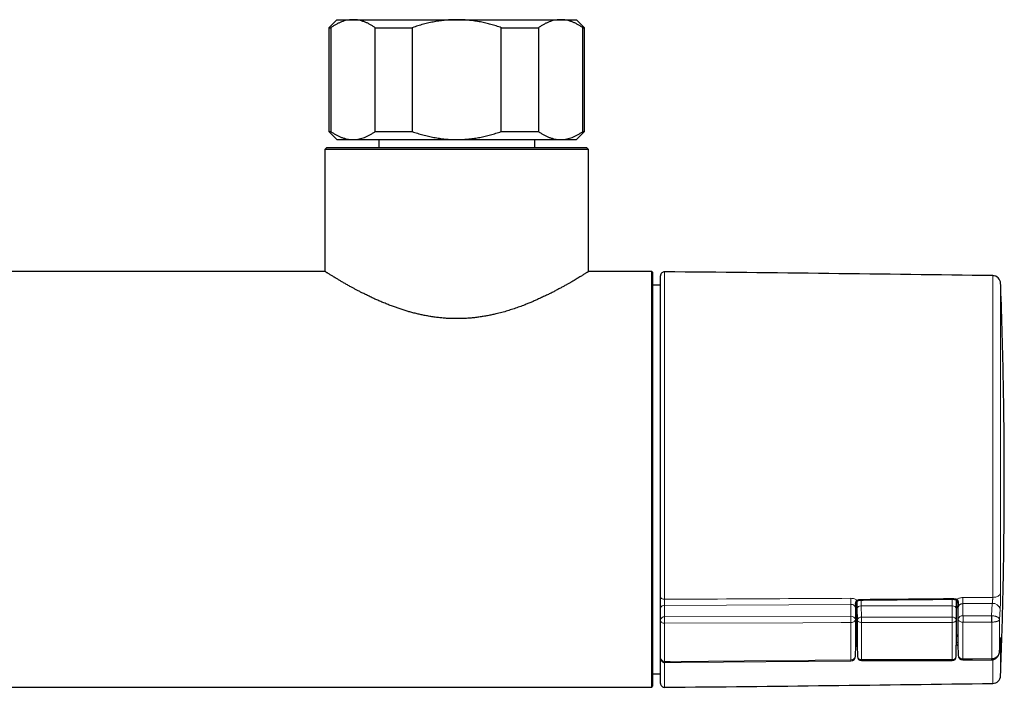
# Model space of a CAD drawing. Header units: millimetres. Extents: x 8 to 2401, y 12 to 2404.
# Tile 12 of 33: x 1266 to 1389, y 604 to 688. Entities that reach past the tile are written whole.
import ezdxf

# ---------------------------------------------------------------- set-up
doc = ezdxf.new("R2010")
doc.units = ezdxf.units.MM

msp = doc.modelspace()

# ---------------------------------------------------------------- linework, layer by layer
at = {"color": 7, "linetype": 'Continuous', "lineweight": 30}
for p, q in [((1305.19, 688.01), (1304.19, 687.01)), ((1305.19, 688.01), (1307.2, 688.01)), ((1307.2, 688.01), (1320.19, 688.01)), ((1320.19, 688.01), (1333.19, 688.01)), ((1333.19, 688.01), (1335.19, 688.01)), ((1336.19, 687.01), (1335.19, 688.01)), ((1304.19, 687.01), (1304.19, 674.01)), ((1304.19, 687.01), (1304.42, 687.01)), ((1304.42, 687.01), (1304.42, 674.01)), ((1309.99, 687.01), (1314.63, 687.01)), ((1309.99, 674.01), (1309.99, 687.01)), ((1314.63, 687.01), (1314.63, 674.01)), ((1325.76, 687.01), (1330.4, 687.01)), ((1325.76, 674.01), (1325.76, 687.01)), ((1330.4, 687.01), (1330.4, 674.01)), ((1335.97, 674.01), (1335.97, 687.01)), ((1335.97, 687.01), (1336.19, 687.01)), ((1336.19, 674.01), (1336.19, 687.01)), ((1304.19, 674.01), (1305.19, 673.01)), ((1304.19, 674.01), (1304.42, 674.01)), ((1309.99, 674.01), (1314.63, 674.01)), ((1325.76, 674.01), (1330.4, 674.01)), ((1335.19, 673.01), (1336.19, 674.01)), ((1335.97, 674.01), (1336.19, 674.01)), ((1305.19, 673.01), (1307.2, 673.01)), ((1307.2, 673.01), (1320.19, 673.01)), ((1320.19, 673.01), (1333.19, 673.01)), ((1333.19, 673.01), (1335.19, 673.01)), ((1303.94, 672.01), (1303.69, 671.76)), ((1303.69, 671.76), (1303.69, 656.51)), ((1336.69, 671.76), (1303.69, 671.76)), ((1303.94, 672.01), (1336.44, 672.01)), ((1336.69, 671.76), (1336.44, 672.01)), ((1336.69, 656.51), (1336.69, 671.76)), ((1303.69, 656.51), (1256.15, 656.51)), ((1344.59, 656.51), (1336.69, 656.51)), ((1344.69, 656.41), (1344.59, 656.51)), ((1344.59, 630.51), (1344.59, 656.51)), ((1344.69, 656.41), (1344.69, 630.51)), ((1345.69, 615.78), (1345.69, 655.96)), ((1345.69, 654.78), (1344.69, 654.79)), ((1344.59, 604.51), (1344.59, 630.51)), ((1344.69, 630.51), (1344.69, 604.61)), ((1370.11, 611.08), (1370.11, 614.76)), ((1370.29, 614.32), (1370.29, 615.25)), ((1382.69, 615.38), (1382.69, 614.32)), ((1382.88, 614.89), (1382.88, 611.08)), ((1345.69, 612.93), (1345.69, 614.39)), ((1370.1, 614.49), (1370.1, 614.48)), ((1370.29, 609.73), (1370.29, 614.32)), ((1382.69, 614.32), (1382.69, 609.73)), ((1382.9, 614.64), (1382.9, 614.65)), ((1345.69, 608.11), (1345.69, 612.8)), ((1382.9, 609.83), (1382.92, 608.5)), ((1370.08, 608.38), (1370.1, 609.69)), ((1370.29, 609.73), (1370.31, 608.33)), ((1370.29, 609.73), (1370.29, 609.73)), ((1382.68, 608.33), (1382.69, 609.73)), ((1382.69, 609.73), (1382.69, 609.73)), ((1345.69, 604.97), (1345.69, 608.07)), ((1370.81, 607.83), (1382.18, 607.83)), ((1383.52, 607.9), (1387.1, 607.93)), ((1387.1, 607.93), (1387.13, 607.93)), ((1344.69, 606.15), (1345.69, 606.16)), ((1254.12, 604.51), (1344.59, 604.51)), ((1344.59, 604.51), (1344.69, 604.61))]:
    msp.add_line(p, q, dxfattribs=at)
at = {"color": 252, "linetype": 'Continuous', "lineweight": 0}
for p, q in [((1346.2, 656.46), (1346.2, 615.5)), ((1387.25, 615.73), (1387.25, 655.98)), ((1388.23, 655.02), (1388.23, 616.29)), ((1369.5, 614.85), (1346.2, 614.73)), ((1346.2, 614.73), (1346.2, 613.28)), ((1369.48, 613.36), (1369.5, 614.85)), ((1370.79, 615.39), (1370.79, 614.68)), ((1382.19, 614.68), (1382.19, 615.5)), ((1387.18, 614.97), (1383.5, 614.94)), ((1383.5, 614.94), (1383.52, 613.41)), ((1387.1, 613.43), (1387.18, 614.97)), ((1370.1, 614.31), (1370.08, 612.94)), ((1370.1, 614.49), (1370.1, 614.48)), ((1370.31, 612.9), (1370.29, 614.32)), ((1370.29, 614.32), (1370.29, 614.32)), ((1370.79, 614.68), (1370.81, 613.25)), ((1370.79, 614.68), (1370.79, 614.68)), ((1382.19, 614.68), (1370.79, 614.68)), ((1382.18, 613.25), (1382.19, 614.68)), ((1382.19, 614.68), (1382.19, 614.68)), ((1382.69, 614.32), (1382.68, 612.9)), ((1382.69, 614.32), (1382.69, 614.32)), ((1382.92, 612.99), (1382.9, 614.37)), ((1388.18, 614.25), (1388.11, 612.96)), ((1346.2, 613.28), (1369.48, 613.36)), ((1346.2, 612.49), (1346.2, 607.72)), ((1370.81, 613.25), (1370.81, 612.59)), ((1370.81, 613.25), (1382.18, 613.25)), ((1382.18, 612.59), (1370.81, 612.59)), ((1382.18, 613.25), (1382.18, 612.59)), ((1383.52, 613.41), (1387.1, 613.43)), ((1387.1, 613.43), (1387.14, 613.43)), ((1387.12, 612.64), (1387.1, 612.64)), ((1387.12, 608.06), (1387.12, 612.64)), ((1388.11, 612.96), (1388.11, 609.03)), ((1370.1, 609.74), (1370.11, 611.08)), ((1382.88, 611.08), (1382.9, 609.9)), ((1388.11, 609.03), (1388.18, 610.27)), ((1388.18, 610.27), (1388.18, 610.25)), ((1388.23, 610.43), (1388.23, 605.92)), ((1370.3, 609.63), (1370.29, 609.63)), ((1382.73, 609.75), (1382.69, 609.74)), ((1346.2, 607.58), (1346.2, 604.47)), ((1370.81, 607.94), (1382.18, 607.94)), ((1370.81, 607.94), (1370.81, 607.83)), ((1382.18, 607.94), (1382.18, 607.83)), ((1387.1, 608.06), (1387.12, 608.06)), ((1387.25, 604.96), (1387.25, 607.94))]:
    msp.add_line(p, q, dxfattribs=at)
at = {"color": 252, "linetype": 'Continuous', "lineweight": 0, "flags": 128}
for points in [[(1388.23, 616.29), (1388.22, 616.21), (1388.19, 616.14), (1388.15, 616.07), (1388.09, 616.01), (1388.02, 615.95), (1387.93, 615.89), (1387.83, 615.85), (1387.73, 615.81), (1387.62, 615.77), (1387.5, 615.75), (1387.37, 615.74), (1387.25, 615.73)], [(1345.69, 615.78), (1345.7, 615.73), (1345.73, 615.68), (1345.76, 615.64), (1345.81, 615.6), (1345.88, 615.56), (1345.95, 615.53), (1346.03, 615.51), (1346.11, 615.5), (1346.2, 615.5)], [(1370.29, 615.38), (1370.31, 615.35), (1370.33, 615.33), (1370.35, 615.32), (1370.37, 615.31), (1370.38, 615.31)], [(1382.73, 615.48), (1382.71, 615.45), (1382.69, 615.43), (1382.67, 615.42), (1382.65, 615.42), (1382.64, 615.42)], [(1346.2, 612.49), (1346.11, 612.5), (1346.03, 612.51), (1345.95, 612.53), (1345.88, 612.56), (1345.81, 612.6), (1345.76, 612.65), (1345.73, 612.7), (1345.7, 612.75), (1345.69, 612.8)], [(1369.49, 612.57), (1368.29, 612.57), (1363.49, 612.55), (1346.2, 612.49)], [(1369.49, 612.57), (1369.58, 612.58), (1369.67, 612.59), (1369.75, 612.62), (1369.83, 612.65), (1369.9, 612.68), (1369.97, 612.73), (1370.01, 612.78), (1370.05, 612.83), (1370.07, 612.89), (1370.08, 612.94)], [(1370.31, 612.9), (1370.32, 612.85), (1370.34, 612.8), (1370.38, 612.75), (1370.43, 612.7), (1370.49, 612.66), (1370.56, 612.63), (1370.64, 612.61), (1370.73, 612.6), (1370.81, 612.59)], [(1382.18, 612.59), (1382.26, 612.6), (1382.35, 612.61), (1382.43, 612.63), (1382.5, 612.66), (1382.56, 612.7), (1382.61, 612.75), (1382.65, 612.8), (1382.67, 612.85), (1382.68, 612.9)], [(1382.92, 612.99), (1382.93, 612.94), (1382.95, 612.88), (1382.99, 612.82), (1383.04, 612.77), (1383.1, 612.73), (1383.17, 612.69), (1383.25, 612.66), (1383.34, 612.64), (1383.43, 612.63), (1383.52, 612.62)], [(1387.1, 612.64), (1386.87, 612.64), (1383.52, 612.62)], [(1382.73, 609.75), (1382.71, 609.77), (1382.69, 609.79)], [(1346.2, 607.72), (1346.89, 607.72), (1351.69, 607.76), (1369.49, 607.91)], [(1383.52, 608.03), (1384.72, 608.04), (1387.1, 608.06)]]:
    msp.add_lwpolyline(points, dxfattribs=at)
at = {"color": 7, "linetype": 'Continuous', "lineweight": 30, "flags": 128}
msp.add_lwpolyline([(1346.2, 607.59), (1348.25, 607.61), (1369.49, 607.78)], dxfattribs=at)
at = {"color": 7, "linetype": 'Continuous', "lineweight": 30}
for centre, radius, start, end in [((1346.19, 655.96), 0.5, 89.4419, 180), ((1246.37, -9593.05), 10250, 89.212476, 89.441933), ((1387.23, 654.98), 1, 2.1629, 89.2125), ((1346.19, 608.09), 0.5, 180, 270.4679), ((1369.48, 608.38), 0.6, 270.4758, 359.2804), ((1370.81, 608.33), 0.5, 180.7133, 270), ((1382.18, 608.33), 0.5, 270, 359.2867), ((1383.52, 608.5), 0.6, 180.7197, 270.4759), ((1346.19, 604.97), 0.5, 180, 270.5581), ((1246.37, 10853.99), 10250, 270.558067, 270.787524), ((1387.23, 605.96), 1, 270.7875, 357.8371)]:
    msp.add_arc(centre, radius, start, end, dxfattribs=at)
at = {"color": 252, "linetype": 'Continuous', "lineweight": 0}
for centre, radius, start, end in [((1346.13, 614.29), 0.449, 81.9061, 167.4788), ((1418.28, 615.56), 48.79, 179.9359, 180.832), ((1369.4, 615.45), 1.31, 357.703, 1.3535), ((1381.1, 615.55), 1.19, 357.4755, 1.4897), ((1428.18, 615.67), 44.69, 179.956, 180.9347), ((1387.28, 614.06), 0.915, 11.988, 96.3325), ((1370.08, 614.48), 0.0228, 6.4696, 56.2306), ((1382.93, 614.63), 0.0323, 106.9688, 165.6196), ((1346.13, 612.84), 0.449, 81.9061, 167.4788), ((1369.56, 612.83), 0.537, 12.0206, 97.7415), ((1308.44, 612.73), 61.05, 359.8574, 0.5985), ((1370.75, 612.81), 0.446, 81.8592, 168.6696), ((1382.24, 612.81), 0.446, 11.3304, 98.1408), ((1383.44, 612.88), 0.539, 81.9629, 167.899), ((1322.32, 612.78), 61.21, 359.8579, 0.5977), ((1326.09, 612.79), 61.02, 359.8567, 0.5989), ((1371.84, 613.43), 15.3, 357.026, 359.9838), ((1387.55, 610.46), 0.687, 338.0029, 357.209), ((1346.15, 608.17), 0.455, 187.5046, 276.7443), ((1369.54, 608.46), 0.548, 264.4643, 351.7344), ((1366.06, 607.85), 3.43, 358.8024, 0.9742), ((1370.77, 608.4), 0.46, 188.6442, 275.6895), ((1382.23, 608.39), 0.455, 263.7532, 351.9131), ((1383.46, 608.58), 0.55, 188.4401, 276.3827), ((1379.24, 607.97), 4.29, 359.0174, 0.7605), ((1382.81, 608), 4.29, 359.0179, 0.7604), ((1387.58, 608.05), 0.459, 178.2156, 194.6345)]:
    msp.add_arc(centre, radius, start, end, dxfattribs=at)
for centre, major_axis, ratio, start_param, end_param in [((1370.79, 614.32), (0.5, 0.003), 0.704008, 1.566528, 3.137248), ((1382.19, 614.32), (0.5, -0.003), 0.704008, 0.004345, 1.575065), ((1370.32, 630.46), (0.17, 28.19), 0.006171, 2.24149, 2.470975), ((1370.07, 630.64), (-0.18, 28.5), 0.006171, 3.813283, 4.040623), ((1370.57, 630.64), (-0.18, 29), 0.006064, 3.813284, 4.040624), ((1382.42, 630.64), (0.18, 29), 0.006064, 2.242561, 2.469901), ((1382.92, 630.64), (0.18, 28.5), 0.006171, 2.242563, 2.469902), ((1382.67, 630.47), (-0.17, 28.07), 0.006171, 3.813408, 4.040498)]:
    msp.add_ellipse(centre, major_axis=major_axis, ratio=ratio, start_param=start_param, end_param=end_param, dxfattribs=at)
at = {"color": 7, "linetype": 'Continuous', "lineweight": 30}
for centre, start_param, end_param in [((1370.71, 611.08), 3.141593, 3.936624), ((1382.28, 611.08), 5.465068, 6.283185)]:
    msp.add_ellipse(centre, major_axis=(0.6, 0), ratio=0.70708, start_param=start_param, end_param=end_param, dxfattribs=at)
for points, knots in [([(1307.2, 688.01), (1307.17, 688.01), (1307.03, 688.01), (1306.77, 687.99), (1306.43, 687.94), (1306.1, 687.85), (1305.76, 687.74), (1305.42, 687.6), (1305.09, 687.43), (1304.75, 687.23), (1304.53, 687.08), (1304.42, 687.01)], [0, 0, 0, 0, 0.034085, 0.152699, 0.271315, 0.390844, 0.510376, 0.632431, 0.75449, 0.877243, 1, 1, 1, 1]), ([(1309.99, 687.01), (1309.88, 687.08), (1309.66, 687.23), (1309.32, 687.43), (1308.98, 687.6), (1308.63, 687.75), (1308.28, 687.86), (1307.93, 687.95), (1307.57, 688), (1307.32, 688.01), (1307.2, 688.01)], [0, 0, 0, 0, 0.122973, 0.245942, 0.369581, 0.493217, 0.619375, 0.745529, 0.872765, 1, 1, 1, 1]), ([(1320.19, 688.01), (1319.96, 688.01), (1319.5, 688), (1318.8, 687.95), (1318.1, 687.87), (1317.4, 687.76), (1316.71, 687.61), (1316.01, 687.44), (1315.31, 687.24), (1314.86, 687.09), (1314.63, 687.01)], [0, 0, 0, 0, 0.122618, 0.245238, 0.368878, 0.492521, 0.618996, 0.745475, 0.872735, 1, 1, 1, 1]), ([(1325.76, 687.01), (1325.55, 687.08), (1325.12, 687.23), (1324.47, 687.42), (1323.81, 687.59), (1323.14, 687.73), (1322.46, 687.85), (1321.77, 687.93), (1321.07, 687.99), (1320.55, 688.01), (1320.25, 688.01), (1320.19, 688.01)], [0, 0, 0, 0, 0.119246, 0.238489, 0.358338, 0.478183, 0.600299, 0.722411, 0.845493, 0.968574, 1, 1, 1, 1]), ([(1333.19, 688.01), (1333.15, 688.01), (1333.01, 688.01), (1332.75, 687.99), (1332.41, 687.94), (1332.08, 687.85), (1331.74, 687.74), (1331.4, 687.6), (1331.07, 687.43), (1330.73, 687.23), (1330.51, 687.08), (1330.4, 687.01)], [0, 0, 0, 0, 0.034085, 0.152699, 0.271315, 0.390844, 0.510376, 0.632431, 0.75449, 0.877243, 1, 1, 1, 1]), ([(1335.97, 687.01), (1335.86, 687.08), (1335.64, 687.23), (1335.3, 687.43), (1334.96, 687.6), (1334.62, 687.75), (1334.26, 687.86), (1333.91, 687.95), (1333.55, 688), (1333.31, 688.01), (1333.19, 688.01)], [0, 0, 0, 0, 0.122973, 0.245942, 0.369581, 0.493217, 0.619375, 0.745529, 0.872765, 1, 1, 1, 1]), ([(1304.42, 674.01), (1304.53, 673.94), (1304.75, 673.79), (1305.09, 673.59), (1305.43, 673.42), (1305.77, 673.28), (1306.13, 673.16), (1306.48, 673.07), (1306.84, 673.02), (1307.08, 673.01), (1307.2, 673.01)], [0, 0, 0, 0, 0.122973, 0.245942, 0.369581, 0.493217, 0.619375, 0.745529, 0.872765, 1, 1, 1, 1]), ([(1307.2, 673.01), (1307.24, 673.01), (1307.38, 673.01), (1307.64, 673.03), (1307.98, 673.08), (1308.31, 673.17), (1308.65, 673.28), (1308.99, 673.42), (1309.32, 673.59), (1309.66, 673.79), (1309.88, 673.94), (1309.99, 674.01)], [0, 0, 0, 0, 0.034085, 0.152699, 0.271315, 0.390844, 0.510376, 0.632431, 0.75449, 0.877243, 1, 1, 1, 1]), ([(1314.63, 674.01), (1314.85, 673.94), (1315.29, 673.79), (1315.96, 673.59), (1316.64, 673.42), (1317.33, 673.28), (1318.04, 673.16), (1318.75, 673.07), (1319.47, 673.02), (1319.95, 673.01), (1320.19, 673.01)], [0, 0, 0, 0, 0.122973, 0.245942, 0.369581, 0.493217, 0.619375, 0.745529, 0.872765, 1, 1, 1, 1]), ([(1320.19, 673.01), (1320.25, 673.01), (1320.54, 673.01), (1321.05, 673.03), (1321.72, 673.08), (1322.4, 673.17), (1323.08, 673.28), (1323.75, 673.42), (1324.43, 673.59), (1325.1, 673.79), (1325.54, 673.94), (1325.76, 674.01)], [0, 0, 0, 0, 0.031426, 0.150353, 0.269282, 0.389133, 0.508986, 0.631385, 0.753788, 0.876892, 1, 1, 1, 1]), ([(1330.4, 674.01), (1330.51, 673.94), (1330.73, 673.79), (1331.07, 673.59), (1331.41, 673.42), (1331.76, 673.28), (1332.11, 673.16), (1332.46, 673.07), (1332.82, 673.02), (1333.06, 673.01), (1333.19, 673.01)], [0, 0, 0, 0, 0.122973, 0.245942, 0.369581, 0.493217, 0.619375, 0.745529, 0.872765, 1, 1, 1, 1]), ([(1333.19, 673.01), (1333.22, 673.01), (1333.36, 673.01), (1333.62, 673.03), (1333.96, 673.08), (1334.29, 673.17), (1334.63, 673.28), (1334.97, 673.42), (1335.3, 673.59), (1335.64, 673.79), (1335.86, 673.94), (1335.97, 674.01)], [0, 0, 0, 0, 0.0340845, 0.152699, 0.2713147, 0.3908442, 0.5103765, 0.6324315, 0.7544901, 0.8772433, 1, 1, 1, 1]), ([(1310.44, 673.01), (1310.44, 672.69), (1310.44, 672.36), (1310.44, 672.02), (1310.44, 672.01)], [0, 0, 0, 0, 0.956867, 1, 1, 1, 1]), ([(1329.94, 672.01), (1329.94, 672.02), (1329.94, 672.36), (1329.94, 672.69), (1329.94, 673.01)], [0, 0, 0, 0, 0.043133, 1, 1, 1, 1]), ([(1336.69, 656.51), (1336.69, 656.51), (1336.69, 656.51), (1336.67, 656.49), (1336.62, 656.46), (1336.55, 656.42), (1336.46, 656.36), (1336.34, 656.29), (1336.21, 656.2), (1336.05, 656.11), (1335.88, 656), (1335.68, 655.88), (1335.47, 655.75), (1335.24, 655.61), (1334.99, 655.46), (1334.73, 655.31), (1334.44, 655.14), (1334.14, 654.97), (1333.81, 654.78), (1333.45, 654.58), (1333.06, 654.37), (1332.65, 654.15), (1332.22, 653.92), (1331.77, 653.7), (1331.3, 653.47), (1330.81, 653.24), (1330.34, 653.02), (1329.88, 652.81), (1329.44, 652.63), (1328.99, 652.44), (1328.47, 652.24), (1327.89, 652.02), (1327.22, 651.79), (1326.54, 651.58), (1325.83, 651.37), (1325.17, 651.21), (1324.58, 651.07), (1324.05, 650.97), (1323.51, 650.87), (1322.97, 650.79), (1322.41, 650.72), (1321.85, 650.67), (1321.28, 650.63), (1320.72, 650.61), (1320.15, 650.6), (1319.6, 650.61), (1319.04, 650.63), (1318.48, 650.67), (1317.92, 650.73), (1317.36, 650.8), (1316.8, 650.89), (1316.26, 650.98), (1315.73, 651.09), (1315.22, 651.21), (1314.71, 651.34), (1314.21, 651.47), (1313.72, 651.62), (1313.23, 651.77), (1312.75, 651.94), (1312.25, 652.11), (1311.74, 652.31), (1311.21, 652.52), (1310.7, 652.73), (1310.2, 652.95), (1309.71, 653.17), (1309.24, 653.4), (1308.78, 653.62), (1308.35, 653.83), (1307.96, 654.03), (1307.61, 654.22), (1307.26, 654.4), (1306.9, 654.61), (1306.51, 654.82), (1306.11, 655.05), (1305.73, 655.27), (1305.38, 655.48), (1305.09, 655.65), (1304.86, 655.79), (1304.67, 655.9), (1304.5, 656.01), (1304.33, 656.11), (1304.16, 656.22), (1304.01, 656.31), (1303.9, 656.38), (1303.82, 656.43), (1303.76, 656.47), (1303.72, 656.49), (1303.7, 656.51), (1303.7, 656.51), (1303.7, 656.51)], [0, 0, 0, 0, 0.0084, 0.019454, 0.030527, 0.041751, 0.052975, 0.06428, 0.075584, 0.087041, 0.098518, 0.109625, 0.12075, 0.131997, 0.143243, 0.154553, 0.165863, 0.177292, 0.188735, 0.20126, 0.213803, 0.226479, 0.239155, 0.251902, 0.264648, 0.277527, 0.290425, 0.30105, 0.311676, 0.322343, 0.33301, 0.347432, 0.361884, 0.376544, 0.391239, 0.406007, 0.416371, 0.42675, 0.437257, 0.447764, 0.458344, 0.468924, 0.479646, 0.49039, 0.500755, 0.511139, 0.521673, 0.532207, 0.542821, 0.553435, 0.564198, 0.574981, 0.585171, 0.595377, 0.605684, 0.615991, 0.62635, 0.636708, 0.647163, 0.657628, 0.669798, 0.681985, 0.694293, 0.706601, 0.718972, 0.731343, 0.743835, 0.756344, 0.766997, 0.777651, 0.788347, 0.799043, 0.813504, 0.827994, 0.84269, 0.857418, 0.872215, 0.882246, 0.892276, 0.902357, 0.912437, 0.926114, 0.939825, 0.950299, 0.960773, 0.971313, 0.981853, 0.993214, 1, 1, 1, 1]), ([(1388.69, 630.47), (1388.69, 632.48), (1388.68, 636.5), (1388.59, 642.53), (1388.45, 648.56), (1388.32, 652.72), (1388.24, 654.87), (1388.23, 655.01)], [0, 0, 0, 0, 0.245693, 0.491398, 0.737104, 0.982801, 1, 1, 1, 1]), ([(1388.23, 605.92), (1388.24, 606.18), (1388.31, 608.04), (1388.42, 611.49), (1388.55, 616.25), (1388.63, 620.99), (1388.68, 625.73), (1388.69, 628.89), (1388.69, 630.47)], [0, 0, 0, 0, 0.03127, 0.227821, 0.420868, 0.613917, 0.806963, 1, 1, 1, 1]), ([(1345.69, 614.39), (1345.69, 614.43), (1345.69, 614.53), (1345.69, 614.69), (1345.69, 614.86), (1345.69, 615.05), (1345.69, 615.23), (1345.69, 615.42), (1345.69, 615.61), (1345.69, 615.73), (1345.69, 615.78)], [0, 0, 0, 0, 0.122092, 0.244185, 0.366277, 0.48837, 0.610458, 0.732547, 0.866273, 1, 1, 1, 1]), ([(1370.1, 614.48), (1370.1, 614.48), (1370.1, 614.52), (1370.1, 614.59), (1370.11, 614.71), (1370.12, 614.83), (1370.14, 614.93), (1370.16, 615.02), (1370.19, 615.1), (1370.23, 615.17), (1370.27, 615.22), (1370.31, 615.27), (1370.35, 615.3), (1370.37, 615.31), (1370.38, 615.31)], [0, 0, 0, 0, 0.010761, 0.100542, 0.262223, 0.385533, 0.495967, 0.592458, 0.676427, 0.761005, 0.836784, 0.905341, 0.974753, 1, 1, 1, 1]), ([(1370.38, 615.31), (1370.38, 615.31), (1370.4, 615.33), (1370.45, 615.35), (1370.53, 615.37), (1370.62, 615.39), (1370.68, 615.39), (1370.71, 615.39), (1370.71, 615.39)], [0, 0, 0, 0, 0.0034446, 0.2561248, 0.5030636, 0.750483, 0.9973752, 1, 1, 1, 1]), ([(1370.71, 615.39), (1371.17, 615.4), (1375.03, 615.43), (1378.89, 615.47), (1382.29, 615.5)], [0, 0, 0, 0, 0.119744, 1, 1, 1, 1]), ([(1382.3, 615.5), (1382.3, 615.5), (1382.32, 615.5), (1382.38, 615.5), (1382.47, 615.48), (1382.55, 615.46), (1382.6, 615.44), (1382.63, 615.42), (1382.64, 615.42)], [0, 0, 0, 0, 0.002547, 0.23735, 0.470924, 0.703807, 0.94044, 1, 1, 1, 1]), ([(1382.64, 615.42), (1382.64, 615.41), (1382.67, 615.4), (1382.71, 615.37), (1382.75, 615.33), (1382.78, 615.27), (1382.82, 615.2), (1382.84, 615.13), (1382.86, 615.04), (1382.88, 614.94), (1382.89, 614.83), (1382.9, 614.73), (1382.9, 614.66), (1382.9, 614.64)], [0, 0, 0, 0, 0.0281955, 0.1082635, 0.1779126, 0.2564848, 0.3379113, 0.4272668, 0.5267407, 0.6394668, 0.7658878, 0.9146202, 1, 1, 1, 1]), ([(1370.1, 614.48), (1370.1, 614.43), (1370.1, 614.37), (1370.1, 614.31), (1370.1, 614.31)], [0, 0, 0, 0, 0.969222, 1, 1, 1, 1]), ([(1382.9, 614.37), (1382.9, 614.38), (1382.9, 614.46), (1382.9, 614.55), (1382.9, 614.64)], [0, 0, 0, 0, 0.02038, 1, 1, 1, 1]), ([(1345.69, 612.8), (1345.69, 612.8), (1345.69, 612.82), (1345.69, 612.84), (1345.69, 612.87), (1345.69, 612.91), (1345.69, 612.92), (1345.69, 612.93)], [0, 0, 0, 0, 0.0609287, 0.2956872, 0.5304537, 0.765227, 1, 1, 1, 1]), ([(1382.9, 609.9), (1382.9, 609.9), (1382.9, 609.9), (1382.9, 609.9), (1382.9, 609.9)], [0, 0, 0, 0, 0.950393, 1, 1, 1, 1]), ([(1382.9, 609.9), (1382.9, 609.88), (1382.9, 609.85), (1382.9, 609.83), (1382.9, 609.83)], [0, 0, 0, 0, 0.97962, 1, 1, 1, 1]), ([(1388.11, 609), (1388.14, 609.41), (1388.16, 609.82), (1388.18, 610.24), (1388.18, 610.25)], [0, 0, 0, 0, 0.976615, 1, 1, 1, 1]), ([(1388.18, 610.25), (1388.18, 610.27), (1388.18, 610.32), (1388.19, 610.39), (1388.19, 610.46), (1388.2, 610.51), (1388.2, 610.55), (1388.2, 610.57), (1388.2, 610.58), (1388.2, 610.58), (1388.2, 610.58)], [0, 0, 0, 0, 0.117295, 0.286549, 0.453468, 0.615802, 0.750507, 0.869934, 0.971371, 1, 1, 1, 1]), ([(1370.1, 609.74), (1370.1, 609.74), (1370.1, 609.74), (1370.1, 609.75), (1370.1, 609.76), (1370.1, 609.75), (1370.1, 609.75)], [0, 0, 0, 0, 0.144098, 0.507993, 0.989153, 1, 1, 1, 1]), ([(1370.1, 609.69), (1370.1, 609.7), (1370.1, 609.71), (1370.1, 609.73), (1370.1, 609.74)], [0, 0, 0, 0, 0.219926, 1, 1, 1, 1]), ([(1370.1, 609.69), (1370.1, 609.69), (1370.1, 609.69), (1370.1, 609.69), (1370.1, 609.69)], [0, 0, 0, 0, 0.631335, 1, 1, 1, 1]), ([(1387.13, 607.93), (1387.15, 607.93), (1387.2, 607.93), (1387.29, 607.95), (1387.39, 607.97), (1387.49, 608.01), (1387.58, 608.06), (1387.67, 608.12), (1387.75, 608.19), (1387.83, 608.27), (1387.9, 608.36), (1387.96, 608.46), (1388.01, 608.56), (1388.05, 608.67), (1388.08, 608.79), (1388.1, 608.9), (1388.11, 608.97), (1388.11, 609)], [0, 0, 0, 0, 0.033069, 0.099611, 0.16723, 0.232637, 0.299268, 0.366861, 0.433702, 0.502361, 0.572535, 0.643682, 0.716985, 0.792282, 0.869408, 0.948513, 1, 1, 1, 1]), ([(1345.69, 608.09), (1345.69, 608.09), (1345.69, 608.1), (1345.69, 608.1), (1345.69, 608.11)], [0, 0, 0, 0, 0.046797, 1, 1, 1, 1])]:
    msp.add_open_spline(points, degree=3, knots=knots, dxfattribs=at)
at = {"color": 252, "linetype": 'Continuous', "lineweight": 0}
for points, knots in [([(1388.23, 616.29), (1388.23, 616.2), (1388.23, 616.08), (1388.23, 615.89), (1388.23, 615.71), (1388.22, 615.48), (1388.22, 615.21), (1388.21, 614.95), (1388.2, 614.69), (1388.19, 614.45), (1388.18, 614.32), (1388.18, 614.25)], [0, 0, 0, 0, 0.131573, 0.1994513, 0.2679386, 0.3881712, 0.5119017, 0.6322475, 0.7560912, 0.8763072, 1, 1, 1, 1]), ([(1346.2, 615.5), (1346.43, 615.5), (1348.26, 615.5), (1356.03, 615.54), (1363.56, 615.58), (1369.5, 615.61)], [0, 0, 0, 0, 0.029836, 0.235868, 1, 1, 1, 1]), ([(1346.2, 615.5), (1346.2, 615.46), (1346.2, 615.4), (1346.2, 615.3), (1346.2, 615.2), (1346.2, 615.09), (1346.2, 614.99), (1346.2, 614.9), (1346.2, 614.81), (1346.2, 614.76), (1346.2, 614.73)], [0, 0, 0, 0, 0.131427, 0.267448, 0.387788, 0.511618, 0.631966, 0.755805, 0.876157, 1, 1, 1, 1]), ([(1369.5, 615.61), (1369.58, 615.61), (1369.73, 615.6), (1369.94, 615.55), (1370.12, 615.48), (1370.23, 615.41), (1370.29, 615.38)], [0, 0, 0, 0, 0.285935, 0.515855, 0.752416, 1, 1, 1, 1]), ([(1370.1, 614.31), (1370.1, 614.34), (1370.09, 614.4), (1370.06, 614.49), (1370.02, 614.58), (1369.97, 614.65), (1369.9, 614.72), (1369.81, 614.78), (1369.72, 614.82), (1369.62, 614.85), (1369.54, 614.85), (1369.5, 614.85)], [0, 0, 0, 0, 0.112079, 0.2273878, 0.3330713, 0.4415378, 0.548579, 0.658826, 0.7631925, 0.8709035, 1, 1, 1, 1]), ([(1370.09, 614.5), (1370.08, 614.57), (1370.07, 614.71), (1370.05, 614.88), (1370.06, 615.03), (1370.08, 615.14), (1370.12, 615.22), (1370.16, 615.28), (1370.2, 615.32), (1370.25, 615.36), (1370.28, 615.37), (1370.29, 615.38)], [0, 0, 0, 0, 0.2157665, 0.4319652, 0.5420487, 0.6545555, 0.7864949, 0.8198519, 0.8911478, 0.9653041, 1, 1, 1, 1]), ([(1370.29, 615.38), (1370.34, 615.4), (1370.43, 615.44), (1370.57, 615.47), (1370.66, 615.47), (1370.71, 615.48)], [0, 0, 0, 0, 0.3916, 0.691366, 1, 1, 1, 1]), ([(1370.71, 615.48), (1370.84, 615.48), (1371.51, 615.48), (1374.31, 615.51), (1378.04, 615.54), (1381.23, 615.57), (1382.3, 615.58)], [0, 0, 0, 0, 0.034516, 0.172578, 0.724827, 1, 1, 1, 1]), ([(1382.3, 615.58), (1382.36, 615.58), (1382.47, 615.57), (1382.62, 615.53), (1382.69, 615.5), (1382.73, 615.48)], [0, 0, 0, 0, 0.422527, 0.707103, 1, 1, 1, 1]), ([(1382.73, 615.48), (1382.74, 615.48), (1382.8, 615.52), (1382.92, 615.59), (1383.1, 615.65), (1383.29, 615.69), (1383.43, 615.7), (1383.5, 615.7)], [0, 0, 0, 0, 0.0327397, 0.2706454, 0.5151509, 0.7542351, 1, 1, 1, 1]), ([(1382.73, 615.48), (1382.77, 615.46), (1382.81, 615.44), (1382.86, 615.39), (1382.9, 615.34), (1382.93, 615.26), (1382.96, 615.17), (1382.97, 615.03), (1382.95, 614.86), (1382.93, 614.73), (1382.92, 614.66)], [0, 0, 0, 0, 0.134382, 0.165076, 0.245027, 0.328334, 0.4438, 0.563855, 0.781137, 1, 1, 1, 1]), ([(1383.5, 614.94), (1383.47, 614.94), (1383.4, 614.94), (1383.3, 614.91), (1383.21, 614.87), (1383.13, 614.82), (1383.06, 614.75), (1382.99, 614.68), (1382.95, 614.59), (1382.91, 614.49), (1382.9, 614.42), (1382.9, 614.37)], [0, 0, 0, 0, 0.101769, 0.206805, 0.309687, 0.415633, 0.520848, 0.62896, 0.736576, 0.847079, 1, 1, 1, 1]), ([(1383.5, 615.7), (1383.9, 615.71), (1385.15, 615.72), (1386.4, 615.72), (1387.25, 615.73)], [0, 0, 0, 0, 0.319954, 1, 1, 1, 1]), ([(1387.18, 614.97), (1387.19, 614.99), (1387.2, 615.04), (1387.21, 615.13), (1387.22, 615.23), (1387.23, 615.33), (1387.24, 615.43), (1387.24, 615.53), (1387.25, 615.64), (1387.25, 615.7), (1387.25, 615.73)], [0, 0, 0, 0, 0.122545, 0.245086, 0.367336, 0.489581, 0.611372, 0.733157, 0.86658, 1, 1, 1, 1]), ([(1370.1, 614.31), (1370.1, 614.31), (1370.1, 614.32), (1370.1, 614.34), (1370.1, 614.4), (1370.09, 614.46), (1370.09, 614.5)], [0, 0, 0, 0, 0.026168, 0.155758, 0.380882, 1, 1, 1, 1]), ([(1382.92, 614.66), (1382.91, 614.6), (1382.91, 614.53), (1382.9, 614.45), (1382.9, 614.43), (1382.9, 614.42), (1382.9, 614.42), (1382.9, 614.42), (1382.9, 614.4), (1382.9, 614.39), (1382.9, 614.37)], [0, 0, 0, 0, 0.6603023, 0.7609057, 0.8112063, 0.8363565, 0.8489315, 0.855219, 0.856005, 1, 1, 1, 1]), ([(1346.2, 613.28), (1346.2, 613.26), (1346.2, 613.21), (1346.2, 613.12), (1346.2, 613.02), (1346.2, 612.92), (1346.2, 612.82), (1346.2, 612.72), (1346.2, 612.62), (1346.2, 612.55), (1346.2, 612.51), (1346.2, 612.49)], [0, 0, 0, 0, 0.115732, 0.23482, 0.350553, 0.469643, 0.585375, 0.704462, 0.82019, 0.939274, 1, 1, 1, 1]), ([(1369.49, 607.91), (1369.49, 608.17), (1369.48, 608.67), (1369.48, 609.48), (1369.48, 610.32), (1369.48, 611.2), (1369.49, 611.96), (1369.49, 612.42), (1369.49, 612.57)], [0, 0, 0, 0, 0.181679, 0.363516, 0.545354, 0.728473, 0.911592, 1, 1, 1, 1]), ([(1383.52, 612.62), (1383.52, 612.31), (1383.52, 611.83), (1383.52, 611.2), (1383.52, 610.72), (1383.52, 610.25), (1383.52, 609.78), (1383.52, 609.33), (1383.52, 608.88), (1383.52, 608.45), (1383.52, 608.17), (1383.52, 608.03)], [0, 0, 0, 0, 0.184346, 0.285756, 0.387167, 0.488793, 0.59042, 0.692704, 0.794988, 0.897494, 1, 1, 1, 1]), ([(1387.12, 612.64), (1387.18, 612.64), (1387.28, 612.64), (1387.43, 612.65), (1387.56, 612.67), (1387.69, 612.69), (1387.82, 612.73), (1387.93, 612.77), (1388.02, 612.83), (1388.09, 612.89), (1388.11, 612.94), (1388.11, 612.96), (1388.11, 612.96)], [0, 0, 0, 0, 0.1124948, 0.1990952, 0.2874887, 0.3870288, 0.489085, 0.6107387, 0.7365407, 0.86404, 0.9958932, 1, 1, 1, 1]), ([(1387.14, 613.43), (1387.2, 613.42), (1387.3, 613.41), (1387.45, 613.39), (1387.58, 613.36), (1387.7, 613.32), (1387.83, 613.27), (1387.94, 613.21), (1388.03, 613.13), (1388.09, 613.05), (1388.11, 612.99), (1388.11, 612.96), (1388.11, 612.96)], [0, 0, 0, 0, 0.112546, 0.199169, 0.28758, 0.387103, 0.489142, 0.610746, 0.73651, 0.864018, 0.995891, 1, 1, 1, 1]), ([(1370.1, 609.74), (1370.1, 609.77), (1370.1, 609.83), (1370.12, 609.9), (1370.15, 609.93), (1370.19, 609.95), (1370.23, 609.95), (1370.26, 609.95), (1370.29, 609.94), (1370.29, 609.94)], [0, 0, 0, 0, 0.254555, 0.510678, 0.647414, 0.786868, 0.8782, 0.972033, 1, 1, 1, 1]), ([(1382.69, 610.05), (1382.7, 610.06), (1382.72, 610.06), (1382.75, 610.07), (1382.78, 610.07), (1382.82, 610.07), (1382.85, 610.06), (1382.88, 610.04), (1382.9, 609.98), (1382.9, 609.93), (1382.9, 609.9)], [0, 0, 0, 0, 0.037797, 0.06553, 0.163318, 0.261307, 0.384698, 0.508309, 0.753785, 1, 1, 1, 1]), ([(1382.9, 609.81), (1382.89, 609.8), (1382.88, 609.8), (1382.83, 609.78), (1382.79, 609.77), (1382.74, 609.75), (1382.73, 609.75)], [0, 0, 0, 0, 0.263793, 0.38161, 0.877115, 1, 1, 1, 1]), ([(1388.18, 610.27), (1388.18, 610.34), (1388.19, 610.44), (1388.2, 610.54), (1388.2, 610.62), (1388.21, 610.69), (1388.22, 610.73), (1388.22, 610.72), (1388.23, 610.67), (1388.23, 610.57), (1388.23, 610.48), (1388.23, 610.43)], [0, 0, 0, 0, 0.132369, 0.200981, 0.269594, 0.389642, 0.513161, 0.633133, 0.756577, 0.876548, 1, 1, 1, 1]), ([(1370.1, 609.69), (1370.1, 609.69), (1370.1, 609.71), (1370.1, 609.73), (1370.1, 609.74)], [0, 0, 0, 0, 0.030778, 1, 1, 1, 1]), ([(1370.29, 609.63), (1370.25, 609.64), (1370.21, 609.65), (1370.16, 609.67), (1370.12, 609.68), (1370.11, 609.68), (1370.1, 609.69)], [0, 0, 0, 0, 0.428703, 0.526562, 0.787397, 1, 1, 1, 1]), ([(1370.29, 609.63), (1370.27, 609.62), (1370.21, 609.59), (1370.14, 609.56), (1370.1, 609.55)], [0, 0, 0, 0, 0.303249, 1, 1, 1, 1]), ([(1382.9, 609.69), (1382.89, 609.69), (1382.83, 609.7), (1382.78, 609.73), (1382.73, 609.75)], [0, 0, 0, 0, 0.188753, 1, 1, 1, 1]), ([(1387.12, 608.06), (1387.18, 608.06), (1387.28, 608.07), (1387.43, 608.11), (1387.56, 608.17), (1387.69, 608.24), (1387.82, 608.35), (1387.93, 608.49), (1388.02, 608.65), (1388.09, 608.83), (1388.11, 608.96), (1388.11, 609.03), (1388.11, 609.03)], [0, 0, 0, 0, 0.112495, 0.199095, 0.287489, 0.387029, 0.489085, 0.610739, 0.736541, 0.86404, 0.995893, 1, 1, 1, 1]), ([(1388.11, 609.03), (1388.11, 609.03), (1388.11, 609.02), (1388.11, 609.01), (1388.11, 609)], [0, 0, 0, 0, 0.171951, 1, 1, 1, 1]), ([(1346.2, 607.72), (1346.2, 607.7), (1346.2, 607.66), (1346.2, 607.62), (1346.2, 607.59), (1346.2, 607.59), (1346.2, 607.59)], [0, 0, 0, 0, 0.248636, 0.504482, 0.753117, 1, 1, 1, 1])]:
    msp.add_open_spline(points, degree=3, knots=knots, dxfattribs=at)

doc.saveas('drawing.dxf')
